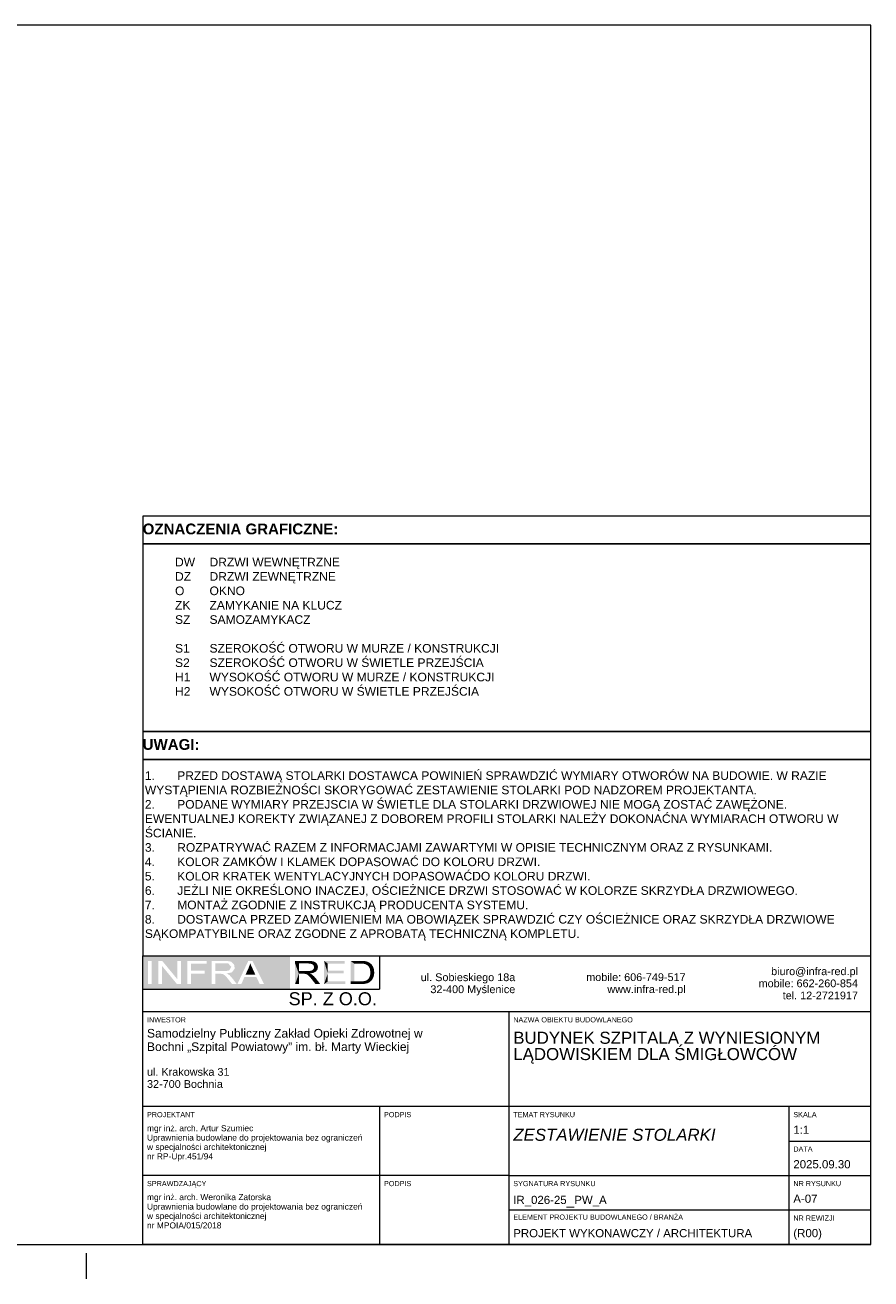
# Paper-space layout 'IR_026-25_PW_A_A-07_ZESTAWIENIE STOLARKI(R00)_2025.09.30' of a CAD drawing. Header units: centimetres. Extents: x 20 to 413, y -1 to 290.
# Tile 2 of 2: x 217 to 413, y -1 to 290. Entities that reach past the tile are written whole.
import ezdxf

# ---------------------------------------------------------------- set-up
doc = ezdxf.new("R2010")
doc.units = ezdxf.units.CM
doc.header["$LTSCALE"] = 0.1
doc.header["$MEASUREMENT"] = 0
doc.layers.add('_LEGENDA', color=7, linetype='Continuous')
doc.layers.add('_RAMKA', color=7, linetype='Continuous')
doc.styles.add('GENERATED_STYLE_1', font='txt')
doc.styles.add('GENERATED_STYLE_2', font='txt')
doc.styles.add('GENERATED_STYLE_3', font='txt')

psp = doc.layouts.new('IR_026-25_PW_A_A-07_ZESTAWIENIE STOLARKI(R00)_2025.09.30')

# ---------------------------------------------------------------- hatches: boundary and pattern name
at = {"linetype": 'Continuous', "lineweight": 0, "ltscale": 10}
h = psp.add_hatch(color=253, dxfattribs=at)
h.paths.add_polyline_path([(243.97, 66.22), (273.34, 66.22), (273.34, 74.02), (243.97, 74.02)])
h.paths.add_polyline_path([(245.17, 72.82), (246.05, 72.82), (246.05, 67.42), (245.17, 67.42)], flags=0)
h.paths.add_polyline_path([(248.44, 67.42), (247.6, 67.42), (247.6, 72.82), (248.5, 72.82), (252, 68.58), (252, 72.82), (252.84, 72.82), (252.84, 67.42), (251.94, 67.42), (248.44, 71.67)], flags=0)
h.paths.add_polyline_path([(255.21, 67.42), (254.34, 67.42), (254.34, 72.82), (258.83, 72.82), (258.83, 72.18), (255.21, 72.18), (255.21, 70.52), (258.35, 70.52), (258.35, 69.88), (255.21, 69.88)], flags=0)
h.paths.add_polyline_path([(259.98, 72.82), (263.53, 72.82), (264.53, 72.63), (265.17, 72.01), (265.34, 71.04), (264.66, 70.15), (263.47, 69.9), (264.11, 69.52), (264.68, 68.9), (265.82, 67.42), (264.73, 67.42), (263.84, 68.55), (263.5, 68.98), (263.21, 69.29), (262.97, 69.51), (262.76, 69.66), (262.57, 69.74), (262.36, 69.8), (262.17, 69.82), (261.88, 69.83), (260.85, 69.83), (260.85, 67.42), (259.98, 67.42)], flags=0)
h.paths.add_polyline_path([(265.94, 67.42), (268.48, 72.82), (269.44, 72.82), (272.14, 67.42), (271.14, 67.42), (270.37, 69.06), (267.58, 69.06), (266.87, 67.42)], flags=0)
for color, points in [(1, [(273.34, 74.02), (273.34, 66.22), (278.14, 66.22), (278.14, 74.02)]), (253, [(279.34, 72.25), (282.32, 72.23), (279.34, 72.82)]), (253, [(282.32, 72.23), (282.97, 72.17), (279.34, 72.82)]), (253, [(279.34, 72.82), (282.97, 72.17), (282.28, 72.82)]), (253, [(282.97, 72.17), (283.4, 71.98), (282.28, 72.82)]), (253, [(282.28, 72.82), (283.4, 71.98), (283.07, 72.79)]), (253, [(283.4, 71.98), (283.66, 71.7), (283.07, 72.79)]), (253, [(283.07, 72.79), (283.66, 71.7), (283.64, 72.68)]), (253, [(286.06, 67.42), (286.93, 69.9), (286.06, 72.82)]), (253, [(290.85, 72.82), (286.06, 72.82), (290.85, 72.18)]), (253, [(290.85, 72.18), (286.06, 72.82), (286.93, 72.18)]), (253, [(286.93, 72.18), (286.06, 72.82), (286.93, 70.54)]), (253, [(286.06, 72.82), (286.93, 69.9), (286.93, 70.54)]), (253, [(292.22, 68.06), (293.09, 72.18), (292.22, 72.82)]), (253, [(293.09, 72.18), (294.5, 72.18), (292.22, 72.82)]), (253, [(294.5, 72.18), (295.17, 72.16), (292.22, 72.82)]), (253, [(295.17, 72.16), (295.63, 72.07), (292.22, 72.82)]), (253, [(292.22, 72.82), (295.63, 72.07), (294.51, 72.82)]), (253, [(295.63, 72.07), (296.09, 71.85), (294.51, 72.82)]), (253, [(294.51, 72.82), (296.09, 71.85), (295.19, 72.81)]), (253, [(296.09, 71.85), (296.47, 71.47), (295.19, 72.81)]), (253, [(295.19, 72.81), (296.47, 71.47), (295.69, 72.75)]), (253, [(295.69, 72.75), (296.47, 71.47), (296.21, 72.6)]), (253, [(260.85, 70.44), (263.15, 70.44), (264.06, 70.61), (264.54, 71.44), (263.81, 72.23), (260.85, 72.23)]), (253, [(267.84, 69.64), (270.11, 69.64), (269.42, 71.14), (269.14, 71.76), (268.93, 72.27), (268.77, 71.75), (268.57, 71.22)]), (253, [(279.34, 67.42), (280.22, 69.83), (279.34, 72.25)]), (253, [(280.22, 72.23), (279.34, 72.25), (280.22, 70.44)]), (253, [(279.34, 72.25), (280.22, 69.83), (280.22, 70.44)]), (253, [(280.22, 72.23), (282.32, 72.23), (279.34, 72.25)]), (253, [(280.22, 67.42), (280.22, 69.83), (279.34, 67.42)]), (253, [(280.22, 69.83), (281.24, 69.83), (280.22, 70.44)]), (253, [(280.22, 70.44), (281.24, 69.83), (282.1, 70.44)]), (253, [(283.05, 70.54), (281.24, 69.83), (284.53, 70.82)]), (253, [(284.53, 70.82), (281.24, 69.83), (284.2, 70.38)]), (253, [(282.65, 70.47), (281.24, 69.83), (283.05, 70.54)]), (253, [(282.1, 70.44), (281.24, 69.83), (282.65, 70.47)]), (253, [(284.2, 70.38), (281.24, 69.83), (283.61, 70.06)]), (253, [(283.61, 70.06), (281.24, 69.83), (282.78, 69.88)]), (253, [(282.78, 69.88), (281.24, 69.83), (281.53, 69.82)]), (253, [(281.53, 69.82), (281.72, 69.8), (282.78, 69.88)]), (253, [(281.93, 69.74), (282.78, 69.88), (281.72, 69.8)]), (253, [(282.12, 69.66), (282.78, 69.88), (281.93, 69.74)]), (253, [(282.33, 69.51), (282.78, 69.88), (282.12, 69.66)]), (253, [(282.58, 69.29), (282.78, 69.88), (282.33, 69.51)]), (253, [(282.86, 68.98), (282.78, 69.88), (282.58, 69.29)]), (253, [(283.08, 69.75), (282.78, 69.88), (283.31, 69.61)]), (253, [(283.31, 69.61), (282.78, 69.88), (283.68, 69.29)]), (253, [(283.68, 69.29), (282.78, 69.88), (284.04, 68.9)]), (253, [(284.04, 68.9), (282.78, 69.88), (285.19, 67.42)]), (253, [(285.19, 67.42), (282.78, 69.88), (284.09, 67.42)]), (253, [(284.09, 67.42), (282.78, 69.88), (283.21, 68.55)]), (253, [(283.21, 68.55), (282.78, 69.88), (282.86, 68.98)]), (253, [(283.35, 70.68), (283.05, 70.54), (284.53, 70.82)]), (253, [(283.56, 70.86), (283.35, 70.68), (284.65, 71.35)]), (253, [(284.65, 71.35), (283.35, 70.68), (284.53, 70.82)]), (253, [(283.7, 71.1), (283.56, 70.86), (284.38, 72.17)]), (253, [(284.38, 72.17), (283.56, 70.86), (284.58, 71.78)]), (253, [(284.58, 71.78), (283.56, 70.86), (284.65, 71.35)]), (253, [(283.66, 71.7), (283.74, 71.35), (283.64, 72.68)]), (253, [(283.64, 72.68), (283.74, 71.35), (284.05, 72.48)]), (253, [(283.74, 71.35), (283.7, 71.1), (284.05, 72.48)]), (253, [(284.05, 72.48), (283.7, 71.1), (284.38, 72.17)]), (253, [(286.93, 68.06), (286.93, 69.9), (286.06, 67.42)]), (253, [(290.6, 69.9), (290.6, 70.54), (286.93, 70.54)]), (253, [(286.93, 70.54), (286.93, 69.9), (290.6, 69.9)]), (253, [(293.09, 68.06), (293.09, 72.18), (292.22, 68.06)]), (253, [(296.47, 71.47), (296.72, 70.91), (296.21, 72.6)]), (253, [(296.21, 72.6), (296.72, 70.91), (296.67, 72.36)]), (253, [(296.62, 69.13), (296.42, 68.74), (297.64, 70.84)]), (253, [(297.64, 70.84), (296.42, 68.74), (297.71, 70.15)]), (253, [(297.71, 70.15), (296.42, 68.74), (297.67, 69.57)]), (253, [(296.76, 69.6), (296.62, 69.13), (297.44, 71.43)]), (253, [(297.44, 71.43), (296.62, 69.13), (297.64, 70.84)]), (253, [(296.72, 70.91), (296.8, 70.16), (296.67, 72.36)]), (253, [(296.67, 72.36), (296.8, 70.16), (297.12, 71.95)]), (253, [(296.8, 70.16), (296.76, 69.6), (297.12, 71.95)]), (253, [(297.12, 71.95), (296.76, 69.6), (297.44, 71.43)]), (253, [(291.01, 67.42), (286.93, 68.06), (286.06, 67.42)]), (253, [(291.01, 68.06), (286.93, 68.06), (291.01, 67.42)]), (253, [(292.22, 67.42), (294.61, 67.42), (292.22, 68.06)]), (253, [(292.22, 68.06), (294.61, 67.42), (294.52, 68.06)]), (253, [(294.52, 68.06), (294.61, 67.42), (295.1, 68.09)]), (253, [(296.14, 68.44), (294.61, 67.42), (297.53, 69.07)]), (253, [(297.53, 69.07), (294.61, 67.42), (297.33, 68.63)]), (253, [(297.33, 68.63), (294.61, 67.42), (297.08, 68.27)]), (253, [(295.88, 68.28), (294.61, 67.42), (296.14, 68.44)]), (253, [(295.55, 68.17), (294.61, 67.42), (295.88, 68.28)]), (253, [(297.08, 68.27), (294.61, 67.42), (296.79, 68)]), (253, [(295.1, 68.09), (294.61, 67.42), (295.55, 68.17)]), (253, [(296.79, 68), (294.61, 67.42), (296.48, 67.79)]), (253, [(296.48, 67.79), (294.61, 67.42), (296.11, 67.63)]), (253, [(296.11, 67.63), (294.61, 67.42), (295.18, 67.45)]), (253, [(295.18, 67.45), (295.69, 67.52), (296.11, 67.63)]), (253, [(296.42, 68.74), (296.14, 68.44), (297.67, 69.57)]), (253, [(297.67, 69.57), (296.14, 68.44), (297.53, 69.07)])]:
    psp.add_hatch(color=color, dxfattribs=at).paths.add_polyline_path(points)

# ---------------------------------------------------------------- linework, layer by layer
at = {"color": 7, "linetype": 'Continuous', "lineweight": 0, "ltscale": 10}
for p, q in [((243.97, 74.02), (412.97, 74.02)), ((243.97, 7.02), (243.97, 74.02)), ((412.97, 7.02), (412.97, 74.02)), ((412.97, 61.02), (243.97, 61.02)), ((328.97, 61.02), (328.97, 7.02)), ((412.97, 39.02), (243.97, 39.02)), ((298.97, 7.02), (298.97, 39.02)), ((393.97, 7.02), (393.97, 39.02)), ((393.97, 31.02), (412.97, 31.02)), ((328.97, 23.02), (243.97, 23.02)), ((328.97, 23.02), (393.97, 23.02)), ((393.97, 23.02), (412.97, 23.02)), ((328.97, 15.02), (393.97, 15.02)), ((393.97, 15.02), (412.97, 15.02)), ((412.97, 7.02), (243.97, 7.02)), ((243.97, 7.02), (412.97, 7.02)), ((328.97, 7.02), (298.97, 7.02)), ((412.97, 7.02), (328.97, 7.02)), ((328.97, 7.02), (412.97, 7.02)), ((412.97, 7.02), (328.97, 7.02))]:
    psp.add_line(p, q, dxfattribs=at)
at = {"color": 253, "linetype": 'Continuous', "lineweight": 0, "ltscale": 10}
for p in [(298.91, 74.02), (243.97, 66.22)]:
    psp.add_line(p, (298.91, 66.22), dxfattribs=at)
at = {"layer": '_LEGENDA', "color": 7, "linetype": 'Continuous', "lineweight": 0, "ltscale": 10}
for points in [[(412.97, 176.02), (243.97, 176.02), (243.97, 169.55), (412.97, 169.55)], [(412.97, 169.55), (243.97, 169.55), (243.97, 126.02), (412.97, 126.02)], [(412.97, 126.02), (243.97, 126.02), (243.97, 119.55), (412.97, 119.55)], [(412.97, 119.55), (243.97, 119.55), (243.97, 74.02), (412.97, 74.02)]]:
    psp.add_lwpolyline(points, close=True, dxfattribs=at)
at = {"layer": '_RAMKA', "color": 7, "linetype": 'Continuous', "lineweight": 0, "ltscale": 10}
psp.add_lwpolyline([(20.38, 7.02), (412.97, 7.02), (412.97, 289.95), (20.38, 289.95)], close=True, dxfattribs=at)
psp.add_lwpolyline([(230.97, -0.98), (230.97, 5.02)], dxfattribs=at)

# ---------------------------------------------------------------- texts
at = {"color": 7, "linetype": 'Continuous', "lineweight": 0, "style": 'GENERATED_STYLE_1'}
for s, insert, char_height, attachment_point, line_spacing_factor in [('\\A1;{\\pqr;\\fArial|b0|i0|c238|p38;mobile: 606-749-517\\P\\pqr;\\fArial|b0|i0|c238|p38;www.infra-red.pl}', (369.97, 69.94), 1.8, 3, 0.9285), ('\\A1;{\\pqr;\\fArial|b0|i0|c238|p38;biuro\\fArial|b0|i0|c238|p38;@\\fArial|b0|i0|c238|p38;infra-red\\fArial|b0|i0|c238|p38;.pl\\P\\pqr;\\fArial|b0|i0|c238|p38;mobile: 662-260-854\\P\\pqr;\\fArial|b0|i0|c238|p38;tel. 12-2721917}', (409.97, 63.87), 1.8, 9, 0.935687), ('\\A1;{\\pql;\\fArial|b0|i0|c238|p38;ul. Sobieskiego 18a\\P\\pqr;\\fArial|b0|i0|c238|p38;32-400 Myślenice}', (308.5, 64.79), 1.8, 7, 0.927826), ('\\A1;{\\pql;\\fArial|b0|i0|c238|p38;mgr inż. arch. Artur Szumiec\\P\\pql;\\fArial|b0|i0|c238|p38;Uprawnienia budowlane do projektowania bez ograniczeń\\P\\pql;\\fArial|b0|i0|c238|p38;w specjalności architektonicznej\\P\\pql;\\fArial|b0|i0|c238|p38;nr RP-Upr.451/94}', (244.97, 34.7), 1.4, 1, 0.933934), ('\\A1;{\\pql;\\fArial|b0|i0|c238|p38;mgr inż. arch. Weronika \\fArial|b0|i0|c238|p38;Zatorska\\P\\pql;\\fArial|b0|i0|c238|p38;Uprawnienia budowlane do projektowania bez ograniczeń\\P\\pql;\\fArial|b0|i0|c238|p38;w specjalności architektonicznej\\P\\pql;\\fArial|b0|i0|c238|p38;nr MPOIA/015/2018}', (244.97, 18.7), 1.4, 1, 0.937692)]:
    psp.add_mtext(s, dxfattribs=dict(at, insert=insert, char_height=char_height, attachment_point=attachment_point, line_spacing_factor=line_spacing_factor))
at = {"color": 253, "linetype": 'Continuous', "lineweight": 0, "insert": (298.33, 65.54), "char_height": 3, "attachment_point": 3, "style": 'GENERATED_STYLE_1'}
psp.add_mtext('\\A1;{\\pqr;\\fArial|b0|i0|c238|p38;SP. Z O.O.}', dxfattribs=at)
at = {"color": 7, "linetype": 'Continuous', "lineweight": 0}
for s, insert, char_height, attachment_point, style in [('\\A1;{\\pql;\\fArial|b0|i0|c238|p38;INWESTOR}', (244.97, 59.75), 1.2, 1, 'GENERATED_STYLE_1'), ('\\A1;{\\pql;\\fArial|b0|i0|c238|p38;NAZWA OBIEKTU BUDOWLANEGO}', (329.97, 59.75), 1.2, 1, 'GENERATED_STYLE_1'), ('\\A1;{\\pql;\\fArial|b0|i0|c238|p38;PROJEKTANT}', (244.97, 37.75), 1.2, 1, 'GENERATED_STYLE_1'), ('\\A1;{\\pql;\\fArial|b0|i0|c238|p38;PODPIS}', (299.97, 37.75), 1.2, 1, 'GENERATED_STYLE_1'), ('\\A1;{\\pql;\\fArial|b0|i0|c238|p38;TEMAT RYSUNKU}', (329.97, 37.75), 1.2, 1, 'GENERATED_STYLE_1'), ('\\A1;{\\pql;\\fArial|b0|i0|c238|p38;SKALA}', (394.97, 37.75), 1.2, 1, 'GENERATED_STYLE_1'), ('\\A1;{\\pql;\\fArial|b0|i1|c238|p38;ZESTAWIENIE STOLARKI}', (329.97, 33.87), 2.8, 1, 'GENERATED_STYLE_2'), ('\\A1;{\\pql;\\fArial|b0|i0|c238|p38;1:1}', (394.97, 33.64), 1.9, 4, 'GENERATED_STYLE_1'), ('\\A1;{\\pql;\\fArial|b0|i0|c238|p38;DATA}', (394.97, 29.75), 1.2, 1, 'GENERATED_STYLE_1'), ('\\A1;{\\pql;\\fArial|b0|i0|c238|p38;2025.09.30}', (394.97, 25.62), 1.9, 4, 'GENERATED_STYLE_1'), ('\\A1;{\\pql;\\fArial|b0|i0|c238|p38;SPRAWDZAJĄCY}', (244.97, 21.75), 1.2, 1, 'GENERATED_STYLE_1'), ('\\A1;{\\pql;\\fArial|b0|i0|c238|p38;PODPIS}', (299.97, 21.75), 1.2, 1, 'GENERATED_STYLE_1'), ('\\A1;{\\pql;\\fArial|b0|i0|c238|p38;SYGNATURA RYSUNKU}', (329.97, 21.75), 1.2, 1, 'GENERATED_STYLE_1'), ('\\A1;{\\pql;\\fArial|b0|i0|c238|p38;NR RYSUNKU}', (394.97, 21.75), 1.2, 1, 'GENERATED_STYLE_1'), ('\\A1;{\\pql;\\fArial|b0|i0|c238|p38;IR_\\fArial|b0|i0|c238|p38;026-25\\fArial|b0|i0|c238|p38;\\H1.200000x;_\\fArial|b0|i0|c238|p38;\\H0.833333x;PW\\fArial|b0|i0|c238|p38;_\\fArial|b0|i0|c238|p38;A}', (329.97, 18.5), 1.9, 1, 'GENERATED_STYLE_1'), ('\\A1;{\\pql;\\fArial|b0|i0|c238|p38;A-07}', (394.97, 17.62), 1.9, 4, 'GENERATED_STYLE_1'), ('\\A1;{\\pql;\\fArial|b0|i0|c238|p38;ELEMENT PROJEKTU BUDOWLANEGO / \\fArial|b0|i0|c238|p38;BRANŻA}', (329.97, 13.97), 1.2, 1, 'GENERATED_STYLE_1'), ('\\A1;{\\pql;\\fArial|b0|i0|c238|p38;NR REWIZJI}', (394.97, 13.75), 1.2, 1, 'GENERATED_STYLE_1'), ('\\A1;{\\pql;\\fArial|b0|i0|c238|p38;PROJEKT WYKONAWCZY / ARCHITEKTURA}', (329.97, 10.59), 1.9, 1, 'GENERATED_STYLE_1'), ('\\A1;{\\pql;\\fArial|b0|i0|c238|p38;(\\fArial|b0|i0|c238|p38;R00\\fArial|b0|i0|c238|p38;)}', (394.97, 9.37), 1.9, 4, 'GENERATED_STYLE_1')]:
    psp.add_mtext(s, dxfattribs=dict(at, insert=insert, char_height=char_height, attachment_point=attachment_point, style=style))
at = {"color": 7, "linetype": 'Continuous', "lineweight": 0, "attachment_point": 1, "style": 'GENERATED_STYLE_1'}
for s, insert, char_height, width, line_spacing_factor in [('\\A1;{\\pql;\\fArial|b0|i0|c238|p38;Samodzielny Publiczny Zakład Opieki Zdrowotnej w Bochni „Szpital Powiatowy” im. bł. Marty Wieckiej\\fArial|b0|i0|c238|p38;\\H1.250000x;   \\P\\pql;\\fArial|b0|i0|c238|p38;\\H0.720000x;\\P\\pql;\\fArial|b0|i0|c238|p38;ul. Krakowska 31\\P\\pql;\\fArial|b0|i0|c238|p38;32-700\\fArial|b0|i0|c238|p38; \\fArial|b0|i0|c238|p38;Bochnia}', (244.97, 57.03), 2, 69.3999, 0.937517), ('\\A1;{\\pql;\\fArial|b0|i0|c238|p38;BUDYNEK SZPITALA Z WYNIESIONYM LĄDOWISKIEM DLA ŚMIGŁOWCÓW}', (329.97, 56.38), 2.8, 80.1909, 0.809736)]:
    psp.add_mtext(s, dxfattribs=dict(at, insert=insert, char_height=char_height, width=width, line_spacing_factor=line_spacing_factor))
at = {"layer": '_LEGENDA', "color": 7, "linetype": 'Continuous', "lineweight": 0, "char_height": 2.5, "attachment_point": 4, "style": 'GENERATED_STYLE_3'}
for s, insert in [('\\A1;{\\pql;\\fArial|b1|i0|c238|p38;OZNACZENIA GRAFICZNE\\fArial|b1|i0|c238|p38;:}', (243.97, 173.02)), ('\\A1;{\\pql;\\fArial|b1|i0|c238|p38;UWAGI:}', (243.97, 123.02))]:
    psp.add_mtext(s, dxfattribs=dict(at, insert=insert))
at = {"layer": '_LEGENDA', "color": 7, "linetype": 'Continuous', "lineweight": 15, "insert": (251.48, 166.35), "char_height": 2, "attachment_point": 1, "style": 'GENERATED_STYLE_1'}
psp.add_mtext('\\A1;{\\pql;\\fArial|b0|i0|c238|p38;DW^IDRZWI WEWNĘTRZNE\\P\\pql;\\fArial|b0|i0|c238|p38;DZ^IDRZWI ZEWNĘTRZNE\\P\\pql;\\fArial|b0|i0|c238|p38;O^IOKNO\\P\\pql;\\fArial|b0|i0|c238|p38;ZK ^IZAMYKANIE NA KLUCZ\\P\\pql;\\fArial|b0|i0|c238|p38;SZ ^ISAMOZAMYKACZ\\P\\pql;\\fArial|b0|i0|c238|p38;\\P\\pql;\\fArial|b0|i0|c238|p38;S1^ISZEROKOŚĆ OTWORU W MURZE / KONSTRUKCJI\\P\\pql;\\fArial|b0|i0|c238|p38;S2^ISZEROKOŚĆ OTWORU W ŚWIETLE PRZEJŚCIA\\P\\pql;\\fArial|b0|i0|c238|p38;H1^IWYSOKOŚĆ OTWORU W MURZE / KONSTRUKCJI\\P\\pql;\\fArial|b0|i0|c238|p38;H2^IWYSOKOŚĆ OTWORU W ŚWIETLE PRZEJŚCIA\\P\\pql;\\fArial|b0|i0|c238|p38;}', dxfattribs=at)
at = {"layer": '_LEGENDA', "color": 7, "linetype": 'Continuous', "lineweight": 0, "insert": (244.48, 116.81), "char_height": 2, "width": 166.8851, "attachment_point": 1, "style": 'GENERATED_STYLE_1'}
psp.add_mtext('\\A1;{\\pql;\\pt7.5;\\fArial|b0|i0|c238|p38;1.^IPRZED DOSTAWĄ STOLARKI DOSTAWCA POWINIEŃ SPRAWDZIĆ WYMIARY OTWORÓW NA BUDOWIE. W RAZIE WYSTĄPIENIA ROZBIEŻNOŚCI SKORYGOWAĆ ZESTAWIENIE STOLARKI POD NADZOREM PROJEKTANTA.\\P\\pql;\\pt7.5;\\fArial|b0|i0|c238|p38;2.^IPODANE WYMIARY PRZEJSCIA W ŚWIETLE DLA STOLARKI DRZWIOWEJ NIE MOGĄ ZOSTAĆ ZAWĘŻONE. EWENTUALNEJ KOREKTY ZWIĄZANEJ Z DOBOREM PROFILI STOLARKI NALEŻY DOKONAĆNA WYMIARACH OTWORU W ŚCIANIE.\\P\\pql;\\pt7.5;\\fArial|b0|i0|c238|p38;3.^IROZPATRYWAĆ RAZEM Z INFORMACJAMI ZAWARTYMI W OPISIE TECHNICZNYM ORAZ Z RYSUNKAMI.\\P\\pql;\\pt7.5;\\fArial|b0|i0|c238|p38;4.^IKOLOR ZAMKÓW I KLAMEK DOPASOWAĆ DO KOLORU DRZWI.\\P\\pql;\\pt7.5;\\fArial|b0|i0|c238|p38;5.^IKOLOR KRATEK WENTYLACYJNYCH DOPASOWAĆDO KOLORU DRZWI.\\P\\pql;\\pt7.5;\\fArial|b0|i0|c238|p38;6.^IJEŻLI NIE OKREŚLONO INACZEJ, OŚCIEŻNICE DRZWI STOSOWAĆ W KOLORZE SKRZYDŁA DRZWIOWEGO.\\P\\pql;\\pt7.5;\\fArial|b0|i0|c238|p38;7.^IMONTAŻ ZGODNIE Z INSTRUKCJĄ PRODUCENTA SYSTEMU.\\P\\pql;\\pt7.5;\\fArial|b0|i0|c238|p38;8.^IDOSTAWCA PRZED ZAMÓWIENIEM MA OBOWIĄZEK SPRAWDZIĆ CZY OŚCIEŻNICE ORAZ SKRZYDŁA DRZWIOWE SĄKOMPATYBILNE ORAZ ZGODNE Z APROBATĄ TECHNICZNĄ KOMPLETU. \\P\\pql;\\pt7.5;\\fArial|b0|i0|c238|p38;\\P\\pql;\\fArial|b1|i0|c238|p38;}', dxfattribs=at)

doc.saveas('drawing.dxf')
